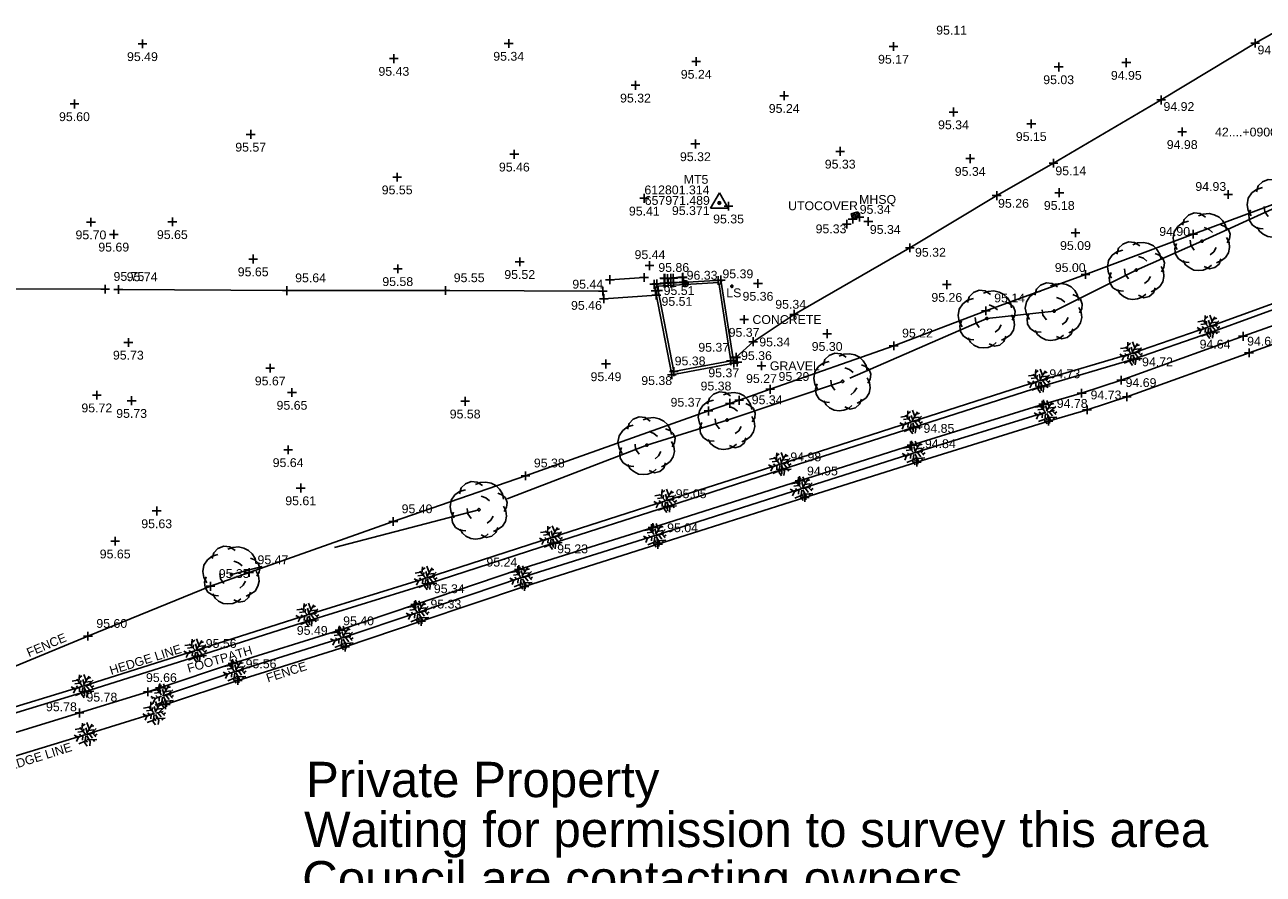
# Model space of a CAD drawing. Header units: metres. Extents: x 610185 to 614128, y 655663 to 660921.
# Tile 18 of 94: x 612742 to 612848, y 657914 to 657987. Entities that reach past the tile are written whole.
import ezdxf
from ezdxf.enums import TextEntityAlignment as Align

# ---------------------------------------------------------------- set-up
doc = ezdxf.new("R2010")
doc.units = ezdxf.units.M
doc.header["$MEASUREMENT"] = 0
doc.linetypes.add('DASHED', pattern=[19.05, 12.7, -6.35])
for name, color, linetype in [('3D_FENCE_ELEVATION', 7, 'Continuous'), ('3D_FENCE_LINE', 7, 'FENCELINE1'), ('3D_FENCE_SYMBOL', 7, 'Continuous'), ('3D_WALL_ELEVATION', 7, 'Continuous'), ('3D_WALL_LINE', 7, 'Continuous'), ('3D_WALL_SYMBOL', 7, 'Continuous'), ('CONTROL_ID', 1, 'Continuous'), ('CONTROL_SYMBOL', 1, 'Continuous'), ('CONTROL_XYZ', 1, 'Continuous'), ('DETAIL_DES', 250, 'Continuous'), ('FENCE_LINE', 7, 'FENCELINE1'), ('FENCE_SYMBOL', 7, 'Continuous'), ('FOOTPATH_ELEVATION', 15, 'Continuous'), ('FOOTPATH_LINE', 15, 'Continuous'), ('FOOTPATH_SYMBOL', 15, 'Continuous'), ('HEDGE_LINE', 93, 'Continuous'), ('HEDGE_SYMBOL', 93, 'Continuous'), ('HELP_POINT', 250, 'Continuous'), ('LAMP_STANDARD_CODE', 19, 'Continuous'), ('LAMP_STANDARD_SYMBOL', 19, 'Continuous'), ('MANHOLE_SQUARE_CODE', 151, 'Continuous'), ('MANHOLE_SQUARE_ELEVATION', 151, 'Continuous'), ('MANHOLE_SQUARE_SYMBOL', 151, 'Continuous'), ('METAL_SPOTHEIGHT_ELEVATION', 250, 'Continuous'), ('METAL_SPOTHEIGHT_SYMBOL', 250, 'Continuous'), ('STEP_ELEVATION', 251, 'Continuous'), ('STEP_LINE', 251, 'Continuous'), ('STEP_SYMBOL', 253, 'Continuous'), ('SURFACE_CHANGE_ELEVATION', 42, 'Continuous'), ('SURFACE_CHANGE_LINE', 42, 'Continuous'), ('SURFACE_CHANGE_SYMBOL', 42, 'Continuous'), ('TEXTS', 7, 'Continuous'), ('TOP_OF_WALL_ELEVATION', 211, 'Continuous'), ('TREELINE_LINE', 93, 'DASHED'), ('TREELINE_SYMBOL', 93, 'Continuous'), ('WALL_TOP_SYMBOL', 211, 'Continuous')]:
    doc.layers.add(name, color=color, linetype=linetype)
doc.styles.add('REGULAR', font='swissl.ttf')
doc.linetypes.add('FENCELINE1', pattern='A,6.35,-2.54,[133,ltypeshp.shx,S=2.54,R=0,X=-2.54,Y=0],-2.54,25.4', length=36.83)

# ---------------------------------------------------------------- blocks, each defined once
blk = doc.blocks.new('S061')
at = {"color": 0, "linetype": 'Continuous'}
for p, q in [((-0.5, 0), (0.5, 0)), ((0, -0.5), (0, 0.5))]:
    blk.add_line(p, q, dxfattribs=at)
blk = doc.blocks.new('092')
at = {"color": 0, "linetype": 'Continuous'}
for p, q in [((-0.23, 0.25), (-0.46, 0.21)), ((-0.13, 0.13), (-0.34, 0.1)), ((-0.2, -0.08), (-0.28, 0.01)), ((-0.04, 0.03), (-0.26, 0.29)), ((-0.17, 0.18), (-0.15, 0.48)), ((-0.16, 0.35), (-0.04, 0.44)), ((-0.1, 0.1), (-0.09, 0.24)), ((0.05, 0.08), (-0.01, 0.28)), ((0.03, 0.05), (0.26, 0.43)), ((0.14, 0.24), (0.04, 0.5)), ((0.06, 0), (0.37, 0.07)), ((0.1, 0.17), (0.33, 0.2)), ((0.14, 0.02), (0.28, -0.16)), ((0.2, 0.33), (0.34, 0.37)), ((0.2, 0.04), (0.43, 0.25)), ((0.28, 0.05), (0.42, -0.1)), ((0.37, -0.05), (0.47, 0.01)), ((-0.32, -0.12), (-0.5, -0.03)), ((-0.4, -0.08), (-0.46, -0.13)), ((-0.32, -0.12), (-0.4, -0.3)), ((-0.05, -0.02), (-0.32, -0.12)), ((-0.04, -0.29), (-0.31, -0.4)), ((-0.14, -0.06), (-0.15, -0.24)), ((-0.01, -0.06), (-0.05, -0.36)), ((-0.05, -0.36), (0.05, -0.5)), ((-0.03, -0.21), (0.06, -0.33)), ((0.04, -0.05), (0.18, -0.3)), ((0.09, -0.14), (0.08, -0.25)), ((0.14, -0.23), (0.46, -0.21)), ((0.18, -0.3), (0.16, -0.48)), ((0.31, -0.22), (0.36, -0.3))]:
    blk.add_line(p, q, dxfattribs=at)
blk = doc.blocks.new('072')
at = {"color": 0}
for p, q in [((-0.5, -0.5), (-0.5, 0.5)), ((-0.5, 0.5), (0.5, 0.5)), ((-0.5, 0.1), (-0.1, 0.5)), ((0.3, 0.5), (-0.5, -0.3)), ((-0.3, -0.5), (0.5, 0.3)), ((0.5, 0.5), (0.5, -0.5)), ((0.5, -0.5), (-0.5, -0.5)), ((0.5, -0.1), (0.1, -0.5))]:
    blk.add_line(p, q, dxfattribs=at)
blk = doc.blocks.new('046')
at = {"color": 0}
for p, q in [((-0.5, 0), (-0.48, 0.13)), ((-0.48, -0.13), (-0.5, 0)), ((-0.48, 0.13), (-0.43, 0.25)), ((-0.43, 0.25), (-0.35, 0.35)), ((-0.35, 0.35), (-0.25, 0.43)), ((-0.25, 0.43), (-0.13, 0.48)), ((-0.13, 0.48), (0, 0.5)), ((-0.08, 0), (0.06, 0.06)), ((-0.08, 0), (-0.07, 0.03)), ((-0.07, -0.03), (-0.08, 0)), ((0.08, 0), (-0.08, 0)), ((0.06, -0.06), (-0.08, 0)), ((-0.07, 0.03), (-0.06, 0.06)), ((0, 0.08), (-0.06, -0.06)), ((-0.06, 0.06), (-0.03, 0.07)), ((0, -0.08), (-0.06, 0.06)), ((-0.06, 0.06), (0.06, 0.06)), ((-0.06, -0.06), (-0.06, 0.06)), ((-0.06, 0.06), (0.08, 0)), ((0.08, 0), (-0.06, -0.06)), ((-0.03, 0.07), (0, 0.08)), ((0, 0.5), (0.13, 0.48)), ((0, 0.08), (0.03, 0.07)), ((0, -0.08), (0, 0.08)), ((0.06, -0.06), (0, 0.08)), ((0.06, 0.06), (0, -0.08)), ((0.03, 0.07), (0.06, 0.06)), ((0.06, 0.06), (0.07, 0.03)), ((0.06, 0.06), (0.06, -0.06)), ((0.07, 0.03), (0.08, 0)), ((0.08, 0), (0.07, -0.03)), ((0.13, 0.48), (0.25, 0.43)), ((0.25, 0.43), (0.35, 0.35)), ((0.35, 0.35), (0.43, 0.25)), ((0.43, 0.25), (0.48, 0.13)), ((0.48, 0.13), (0.5, 0)), ((0.5, 0), (0.48, -0.13)), ((-0.43, -0.25), (-0.48, -0.13)), ((-0.35, -0.35), (-0.43, -0.25)), ((-0.25, -0.43), (-0.35, -0.35)), ((-0.13, -0.48), (-0.25, -0.43)), ((0, -0.5), (-0.13, -0.48)), ((-0.06, -0.06), (-0.07, -0.03)), ((-0.03, -0.07), (-0.06, -0.06)), ((-0.06, -0.06), (0.06, -0.06)), ((0, -0.08), (-0.03, -0.07)), ((0.03, -0.07), (0, -0.08)), ((0.13, -0.48), (0, -0.5)), ((0.06, -0.06), (0.03, -0.07)), ((0.07, -0.03), (0.06, -0.06)), ((0.25, -0.43), (0.13, -0.48)), ((0.35, -0.35), (0.25, -0.43)), ((0.43, -0.25), (0.35, -0.35)), ((0.48, -0.13), (0.43, -0.25))]:
    blk.add_line(p, q, dxfattribs=at)
blk = doc.blocks.new('019')
at = {"color": 0, "linetype": 'Continuous'}
for p, q in [((-0.3, 0.37), (-0.23, 0.44)), ((-0.23, 0.44), (-0.13, 0.48)), ((-0.13, 0.48), (-0.03, 0.47)), ((-0.06, 0.43), (0.02, 0.46)), ((-0.03, 0.47), (0.06, 0.41)), ((0.02, 0.46), (0.12, 0.47)), ((0.12, 0.47), (0.21, 0.45)), ((0.21, 0.45), (0.29, 0.41)), ((-0.47, 0.16), (-0.41, 0.25)), ((-0.41, 0.25), (-0.33, 0.31)), ((-0.33, 0.27), (-0.3, 0.37)), ((-0.33, 0.31), (-0.23, 0.34)), ((0.04, 0.23), (0.12, 0.2)), ((0.29, 0.41), (0.35, 0.35)), ((0.32, 0.28), (0.39, 0.25)), ((0.35, 0.35), (0.4, 0.27)), ((0.39, 0.25), (0.45, 0.2)), ((0.4, 0.27), (0.42, 0.18)), ((-0.49, 0.05), (-0.47, 0.16)), ((-0.47, -0.05), (-0.49, 0.05)), ((-0.19, -0.07), (-0.2, 0.02)), ((0.12, 0.2), (0.18, 0.15)), ((0.42, 0.06), (0.46, -0.02)), ((0.47, 0.04), (0.43, -0.03)), ((0.45, 0.2), (0.48, 0.12)), ((0.48, 0.12), (0.47, 0.04)), ((-0.42, -0.14), (-0.47, -0.05)), ((-0.46, -0.13), (-0.43, -0.04)), ((-0.45, -0.22), (-0.46, -0.13)), ((-0.13, -0.15), (-0.19, -0.07)), ((0.2, -0.18), (0.14, -0.23)), ((0.24, -0.11), (0.2, -0.18)), ((0.45, -0.2), (0.4, -0.28)), ((0.47, -0.11), (0.45, -0.2)), ((0.46, -0.02), (0.47, -0.11)), ((-0.4, -0.3), (-0.45, -0.22)), ((-0.32, -0.35), (-0.4, -0.3)), ((-0.28, -0.4), (-0.32, -0.33)), ((-0.22, -0.36), (-0.32, -0.35)), ((-0.22, -0.45), (-0.28, -0.4)), ((0.16, -0.41), (0.1, -0.46)), ((0.29, -0.39), (0.22, -0.45)), ((0.33, -0.33), (0.25, -0.37)), ((0.32, -0.3), (0.29, -0.39)), ((0.4, -0.28), (0.33, -0.33)), ((-0.14, -0.49), (-0.22, -0.45)), ((-0.06, -0.5), (-0.14, -0.49)), ((0.02, -0.49), (-0.06, -0.5)), ((0.1, -0.46), (0.02, -0.49)), ((0.13, -0.47), (0.04, -0.43)), ((0.22, -0.45), (0.13, -0.47))]:
    blk.add_line(p, q, dxfattribs=at)
blk = doc.blocks.new('S028')
at = {"color": 0, "linetype": 'Continuous'}
for p, q in [((-0.5, 0), (-0.48, 0.13)), ((-0.48, -0.13), (-0.5, 0)), ((-0.48, 0.13), (-0.43, 0.25)), ((-0.43, 0.25), (-0.35, 0.35)), ((-0.35, 0.35), (-0.25, 0.43)), ((-0.25, 0.43), (-0.13, 0.48)), ((-0.13, 0.48), (0, 0.5)), ((0, 0.5), (0.13, 0.48)), ((0.13, 0.48), (0.25, 0.43)), ((0.25, 0.43), (0.35, 0.35)), ((0.35, 0.35), (0.43, 0.25)), ((0.43, 0.25), (0.48, 0.13)), ((0.48, 0.13), (0.5, 0)), ((0.5, 0), (0.48, -0.13)), ((-0.43, -0.25), (-0.48, -0.13)), ((-0.35, -0.35), (-0.43, -0.25)), ((-0.25, -0.43), (-0.35, -0.35)), ((-0.13, -0.48), (-0.25, -0.43)), ((0, -0.5), (-0.13, -0.48)), ((0.13, -0.48), (0, -0.5)), ((0.25, -0.43), (0.13, -0.48)), ((0.35, -0.35), (0.25, -0.43)), ((0.43, -0.25), (0.35, -0.35)), ((0.48, -0.13), (0.43, -0.25))]:
    blk.add_line(p, q, dxfattribs=at)
blk = doc.blocks.new('042')
at = {"color": 0, "linetype": 'Continuous'}
for p, q in [((-0.5, 0), (-0.48, 0.13)), ((-0.48, -0.13), (-0.5, 0)), ((-0.5, 0), (0.5, 0)), ((-0.48, 0.13), (-0.43, 0.25)), ((-0.43, 0.25), (-0.35, 0.35)), ((-0.35, 0.35), (-0.25, 0.43)), ((-0.25, 0.43), (-0.13, 0.48)), ((-0.13, 0.48), (0, 0.5)), ((0, 0.5), (0.13, 0.48)), ((0, -0.5), (0, 0.5)), ((0.13, 0.48), (0.25, 0.43)), ((0.25, 0.43), (0.35, 0.35)), ((0.35, 0.35), (0.43, 0.25)), ((0.43, 0.25), (0.48, 0.13)), ((0.48, 0.13), (0.5, 0)), ((0.5, 0), (0.48, -0.13)), ((-0.43, -0.25), (-0.48, -0.13)), ((-0.35, -0.35), (-0.43, -0.25)), ((-0.25, -0.43), (-0.35, -0.35)), ((-0.13, -0.48), (-0.25, -0.43)), ((0, -0.5), (-0.13, -0.48)), ((0.13, -0.48), (0, -0.5)), ((0.25, -0.43), (0.13, -0.48)), ((0.35, -0.35), (0.25, -0.43)), ((0.43, -0.25), (0.35, -0.35)), ((0.48, -0.13), (0.43, -0.25))]:
    blk.add_line(p, q, dxfattribs=at)
blk = doc.blocks.new('036')
at = {"color": 0, "linetype": 'Continuous'}
for p, q in [((-0.5, -0.29), (0, 0.58)), ((-0.08, 0), (0.06, 0.06)), ((-0.08, 0), (-0.07, 0.03)), ((-0.07, -0.03), (-0.08, 0)), ((0.08, 0), (-0.08, 0)), ((0.06, -0.06), (-0.08, 0)), ((-0.07, 0.03), (-0.06, 0.06)), ((0, 0.08), (-0.06, -0.06)), ((-0.06, 0.06), (-0.03, 0.07)), ((0, -0.08), (-0.06, 0.06)), ((-0.06, 0.06), (0.06, 0.06)), ((-0.06, -0.06), (-0.06, 0.06)), ((-0.06, 0.06), (0.08, 0)), ((0.08, 0), (-0.06, -0.06)), ((-0.03, 0.07), (0, 0.08)), ((0, 0.58), (0.5, -0.29)), ((0, 0.08), (0.03, 0.07)), ((0, -0.08), (0, 0.08)), ((0.06, -0.06), (0, 0.08)), ((0.06, 0.06), (0, -0.08)), ((0.03, 0.07), (0.06, 0.06)), ((0.06, 0.06), (0.07, 0.03)), ((0.06, 0.06), (0.06, -0.06)), ((0.07, 0.03), (0.08, 0)), ((0.08, 0), (0.07, -0.03)), ((0.5, -0.29), (-0.5, -0.29)), ((-0.06, -0.06), (-0.07, -0.03)), ((-0.03, -0.07), (-0.06, -0.06)), ((-0.06, -0.06), (0.06, -0.06)), ((0, -0.08), (-0.03, -0.07)), ((0.03, -0.07), (0, -0.08)), ((0.06, -0.06), (0.03, -0.07)), ((0.07, -0.03), (0.06, -0.06))]:
    blk.add_line(p, q, dxfattribs=at)

msp = doc.modelspace()

# ---------------------------------------------------------------- linework, layer by layer
at = {"layer": '3D_FENCE_LINE'}
for points in [[(612802.2, 657954.46, 95.38), (612805.63, 657955.66, 95.29), (612816.13, 657959.35, 95.22), (612823.96, 657962.33, 95.14), (612832.43, 657965.41, 95), (612841.57, 657968.84, 94.9), (612851.46, 657972.51, 94.76), (612860.3, 657975.8, 94.71), (612864.47, 657977.3, 94.56), (612864.59, 657977.46, 94.5), (612863.59, 657981.41, 94.53), (612862.76, 657984.49, 94.57), (612862.57, 657985.17, 94.57), (612860.96, 657986.64, 94.58), (612859.7, 657988.93, 94.74), (612857.27, 657996.06, 94.66), (612855.21, 658001.99, 94.69), (612852.88, 658011.19, 94.85), (612850.94, 658019.85, 94.89), (612850.33, 658023.33, 94.87), (612849.19, 658033.83, 95.02), (612849.08, 658034.9, 94.99), (612848.25, 658042.21, 95.02), (612848.03, 658043.17, 94.94)], [(612802.2, 657954.46, 95.38), (612800.38, 657953.82, 95.37), (612784.83, 657948.31, 95.38), (612773.59, 657944.42, 95.4), (612761.34, 657940.09, 95.47), (612758.05, 657938.92, 95.35), (612747.64, 657934.68, 95.6), (612734.6, 657929.3, 95.82), (612713.36, 657920.55, 95.82)]]:
    msp.add_polyline3d(points, dxfattribs=at)
at = {"layer": '3D_WALL_LINE'}
for points in [[(612795.77, 657964.58, 95.51), (612795.88, 657964.02, 95.51), (612797.27, 657956.9, 95.38), (612802.54, 657957.89, 95.37), (612801.44, 657964.94, 95.39), (612795.77, 657964.58, 95.51)], [(612796.03, 657964.41, 95.51), (612796.1, 657964.06, 95.51), (612797.44, 657957.16, 95.38), (612802.29, 657958.07, 95.37), (612801.25, 657964.72, 95.39), (612796.03, 657964.41, 95.51)], [(612798.26, 657964.74, 95.42), (612798.21, 657965.17, 95.41), (612796.63, 657965.09, 95.42), (612796.63, 657964.64, 95.43)]]:
    msp.add_polyline3d(points, dxfattribs=at)
at = {"layer": 'FENCE_LINE'}
for p, q in [((612794.91, 657965.15, 95.44), (612792, 657964.97, 95.49)), ((612829.29, 657952.95, 94.78), (612832.56, 657953.91, 94.73))]:
    msp.add_line(p, q, dxfattribs=at)
for points in [[(612832.56, 657953.91, 94.73), (612835.95, 657955.01, 94.69), (612846.33, 657958.75, 94.6), (612855.55, 657962.03, 94.45), (612863.72, 657965.02, 94.48)], [(612754.24, 657928.87, 95.67), (612760.38, 657930.93, 95.56), (612769.5, 657933.77, 95.4), (612775.95, 657935.95, 95.33), (612784.74, 657938.91, 95.24), (612796.09, 657942.49, 95.04), (612808.58, 657946.46, 94.95), (612818.1, 657949.48, 94.84), (612829.29, 657952.95, 94.78)]]:
    msp.add_polyline3d(points, dxfattribs=at)
at = {"layer": 'FOOTPATH_LINE'}
for p, q in [((612828.85, 657954.38, 94.78), (612832.1, 657955.33, 94.73)), ((612753.76, 657930.29, 95.67), (612752.73, 657929.96, 95.66))]:
    msp.add_line(p, q, dxfattribs=at)
for points in [[(612863.25, 657967.62, 94.46), (612856.08, 657965.07, 94.47), (612850.82, 657963.3, 94.48), (612843.07, 657960.49, 94.64), (612836.5, 657958.21, 94.72), (612828.65, 657955.89, 94.73), (612817.79, 657952.41, 94.85), (612806.63, 657948.83, 94.98), (612796.89, 657945.7, 95.05), (612787.19, 657942.58, 95.23), (612776.52, 657939.14, 95.34), (612766.46, 657936.01, 95.49), (612756.94, 657932.98, 95.56), (612747.35, 657929.96, 95.78), (612739.52, 657927.59, 95.9), (612730.21, 657924.61, 96.11), (612723.66, 657922.55, 96.38), (612718.74, 657921.16, 96.34), (612715.5, 657920.41, 96.41)], [(612832.1, 657955.33, 94.73), (612835.47, 657956.43, 94.69), (612845.82, 657960.16, 94.6), (612855.04, 657963.44, 94.45), (612863.2, 657966.43, 94.48)], [(612753.76, 657930.29, 95.67), (612759.92, 657932.36, 95.56), (612769.03, 657935.19, 95.4), (612775.47, 657937.37, 95.33), (612784.27, 657940.34, 95.24), (612795.64, 657943.92, 95.04), (612808.12, 657947.89, 94.95), (612817.65, 657950.91, 94.84), (612828.85, 657954.38, 94.78)], [(612734.07, 657924.24, 96.01), (612746.92, 657928.16, 95.78), (612752.73, 657929.96, 95.66)]]:
    msp.add_polyline3d(points, dxfattribs=at)
at = {"layer": 'HEDGE_LINE'}
for points in [[(612863.08, 657968.09, 94.46), (612855.92, 657965.54, 94.47), (612850.65, 657963.77, 94.48), (612842.91, 657960.96, 94.64), (612836.34, 657958.69, 94.72), (612828.5, 657956.37, 94.73), (612817.64, 657952.88, 94.85), (612806.48, 657949.3, 94.98), (612796.74, 657946.18, 95.05), (612787.03, 657943.06, 95.23), (612776.37, 657939.62, 95.34), (612766.31, 657936.49, 95.49), (612756.79, 657933.46, 95.56), (612747.21, 657930.44, 95.78), (612739.37, 657928.07, 95.9), (612730.06, 657925.08, 96.11), (612723.51, 657923.03, 96.38), (612718.61, 657921.65, 96.34), (612715.39, 657920.9, 96.41)], [(612753.98, 657929.63, 95.67), (612760.14, 657931.69, 95.56), (612769.25, 657934.53, 95.4), (612775.69, 657936.7, 95.33), (612784.49, 657939.67, 95.24), (612795.85, 657943.25, 95.04), (612808.33, 657947.22, 94.95), (612817.86, 657950.25, 94.84), (612829.06, 657953.71, 94.78)], [(612734.63, 657922.42, 96.01), (612747.47, 657926.34, 95.78), (612753.29, 657928.14, 95.66)]]:
    msp.add_polyline3d(points, dxfattribs=at)
at = {"layer": 'STEP_LINE'}
for p, q in [((612796.66, 657965.1, 95.55), (612796.66, 657964.64, 95.58)), ((612796.89, 657965.11, 95.71), (612796.91, 657964.65, 95.71)), ((612797.15, 657965.12, 95.87), (612797.17, 657964.67, 95.86))]:
    msp.add_line(p, q, dxfattribs=at)
msp.add_polyline3d([(612797.4, 657964.68, 96.01), (612797.37, 657965.1, 96.02), (612798.18, 657965.15, 96.02), (612798.24, 657964.74, 96.01)], dxfattribs=at)
at = {"layer": 'SURFACE_CHANGE_LINE'}
for points in [[(612846.48, 658050.07, 95.13), (612846.71, 658044, 95.1), (612846.98, 658035.08, 95.06), (612847.4, 658022.72, 95.02), (612847.76, 658011.57, 94.85), (612847.99, 658000.21, 94.75), (612853.26, 658003.1, 94.68), (612855.2, 657994.13, 94.67), (612856.13, 657990.28, 94.65), (612846.86, 657985.06, 94.81), (612838.87, 657980.24, 94.92), (612829.71, 657974.87, 95.14), (612824.88, 657972.11, 95.26), (612817.5, 657967.68, 95.32), (612807.66, 657962.02, 95.34), (612804.18, 657959.7, 95.34), (612802.73, 657958.38, 95.35), (612802.73, 657958.36, 95.35), (612802.83, 657957.96, 95.35), (612802.54, 657957.89, 95.37)], [(612722.62, 657972.14, 95.84), (612724.14, 657972.38, 95.82), (612726.43, 657964.06, 95.92), (612737.26, 657964.19, 95.83), (612749.1, 657964.16, 95.75)], [(612750.22, 657964.13, 95.74), (612764.54, 657964.04, 95.64), (612778.02, 657964.05, 95.55), (612791.41, 657963.99, 95.44), (612791.49, 657963.35, 95.46), (612795.96, 657963.65, 95.51)]]:
    msp.add_polyline3d(points, dxfattribs=at)
at = {"layer": 'TREELINE_LINE'}
msp.add_polyline3d([(612859.49, 657974.48, 106.11), (612853.62, 657972.25, 102.24), (612848.62, 657971.09, 101.98), (612842.33, 657968.24, 105.02), (612836.75, 657965.79, 103.84), (612829.76, 657962.3, 104.57), (612824.05, 657961.67, 106.07), (612811.78, 657956.33, 106.64), (612801.96, 657953.04, 100.47), (612795.14, 657950.91, 100.48), (612780.87, 657945.43, 98.19), (612759.84, 657939.92, 105.81)], dxfattribs=at)

# ---------------------------------------------------------------- block references
at = {"layer": '3D_FENCE_SYMBOL', "xscale": 0.75, "yscale": 0.75, "zscale": 0.75}
for p in [(612841.57, 657968.84, 94.9), (612832.43, 657965.41, 95), (612823.96, 657962.33, 95.14), (612816.13, 657959.35, 95.22), (612805.63, 657955.66, 95.29), (612802.99, 657954.72, 95.34), (612800.38, 657953.82, 95.37), (612802.2, 657954.46, 95.38), (612784.83, 657948.31, 95.38), (612773.59, 657944.42, 95.4), (612761.34, 657940.09, 95.47), (612758.05, 657938.92, 95.35), (612747.64, 657934.68, 95.6)]:
    msp.add_blockref('S061', p, dxfattribs=at)
at = {"layer": '3D_WALL_SYMBOL', "xscale": 0.75, "yscale": 0.75, "zscale": 0.75}
for p in [(612796.63, 657965.09, 95.42), (612798.21, 657965.17, 95.41), (612795.77, 657964.58, 95.51), (612795.88, 657964.02, 95.51), (612795.99, 657964.62, 95.51), (612796.1, 657964.06, 95.51), (612796.63, 657964.68, 95.43), (612798.26, 657964.75, 95.42), (612801.22, 657964.9, 95.39), (612801.44, 657964.94, 95.39), (612802.29, 657958.07, 95.37), (612802.54, 657957.89, 95.37), (612797.27, 657956.9, 95.38), (612797.44, 657957.16, 95.38)]:
    msp.add_blockref('S061', p, dxfattribs=at)
at = {"layer": 'CONTROL_SYMBOL', "xscale": 1.5, "yscale": 1.5, "zscale": 1.5}
msp.add_blockref('036', (612801.31, 657971.49, 95.37), dxfattribs=at)
at = {"layer": 'FENCE_SYMBOL', "xscale": 0.75, "yscale": 0.75, "zscale": 0.75}
for p in [(612794.91, 657965.15, 95.44), (612792, 657964.97, 95.49), (612846.33, 657958.75, 94.6), (612835.95, 657955.01, 94.69), (612832.56, 657953.91, 94.73), (612829.29, 657952.95, 94.78), (612818.1, 657949.48, 94.84), (612808.58, 657946.46, 94.95), (612796.09, 657942.49, 95.04), (612784.74, 657938.91, 95.24), (612775.95, 657935.95, 95.33), (612769.5, 657933.77, 95.4), (612760.38, 657930.93, 95.56), (612754.24, 657928.87, 95.67)]:
    msp.add_blockref('S061', p, dxfattribs=at)
at = {"layer": 'FOOTPATH_SYMBOL', "xscale": 0.75, "yscale": 0.75, "zscale": 0.75}
for p in [(612843.07, 657960.49, 94.64), (612845.82, 657960.16, 94.6), (612836.5, 657958.21, 94.72), (612828.65, 657955.89, 94.73), (612835.47, 657956.43, 94.69), (612832.1, 657955.33, 94.73), (612828.85, 657954.38, 94.78), (612817.79, 657952.41, 94.85), (612817.65, 657950.91, 94.84), (612806.63, 657948.83, 94.98), (612808.12, 657947.89, 94.95), (612796.89, 657945.7, 95.05), (612795.64, 657943.92, 95.04), (612787.19, 657942.58, 95.23), (612784.27, 657940.34, 95.24), (612776.52, 657939.14, 95.34), (612775.47, 657937.37, 95.33), (612766.46, 657936.01, 95.49), (612769.03, 657935.19, 95.4), (612756.94, 657932.98, 95.56), (612759.92, 657932.36, 95.56), (612753.76, 657930.29, 95.67), (612747.35, 657929.96, 95.78), (612752.73, 657929.96, 95.66), (612746.92, 657928.16, 95.78)]:
    msp.add_blockref('S061', p, dxfattribs=at)
at = {"layer": 'HEDGE_SYMBOL', "xscale": 2, "yscale": 2, "zscale": 2}
for p in [(612842.91, 657960.96, 94.64), (612836.34, 657958.69, 94.72), (612828.5, 657956.37, 94.73), (612817.64, 657952.88, 94.85), (612829.06, 657953.71, 94.78), (612817.86, 657950.25, 94.84), (612806.48, 657949.3, 94.98), (612808.33, 657947.22, 94.95), (612796.74, 657946.18, 95.05), (612787.03, 657943.06, 95.23), (612795.85, 657943.25, 95.04), (612776.37, 657939.62, 95.34), (612784.49, 657939.67, 95.24), (612766.31, 657936.49, 95.49), (612775.69, 657936.7, 95.33), (612769.25, 657934.53, 95.4), (612756.79, 657933.46, 95.56), (612760.14, 657931.69, 95.56), (612747.21, 657930.44, 95.78), (612753.98, 657929.63, 95.67), (612753.29, 657928.14, 95.66), (612747.47, 657926.34, 95.78)]:
    msp.add_blockref('092', p, dxfattribs=at)
at = {"layer": 'HELP_POINT', "xscale": 0.75, "yscale": 0.75, "zscale": 0.75}
for p in [(612813.21, 657970.28, 95.34), (612812.64, 657970.11, 95.34)]:
    msp.add_blockref('S061', p, dxfattribs=at)
at = {"layer": 'LAMP_STANDARD_SYMBOL', "xscale": 0.2, "yscale": 0.2, "zscale": 0.2}
msp.add_blockref('046', (612802.37, 657964.41, 102.52), dxfattribs=at)
at = {"layer": 'MANHOLE_SQUARE_SYMBOL', "xscale": 0.47, "yscale": 0.6, "zscale": 0.47, "rotation": 106.1}
msp.add_blockref('072', (612812.86, 657970.42, 95.34), dxfattribs=at)
at = {"layer": 'METAL_SPOTHEIGHT_SYMBOL', "xscale": 0.75, "yscale": 0.75, "zscale": 0.75}
for p in [(612783.4, 657985.03, 95.34), (612752.27, 657985, 95.49), (612816.11, 657984.78, 95.17), (612773.64, 657983.75, 95.43), (612799.34, 657983.5, 95.24), (612830.15, 657983.04, 95.03), (612835.9, 657983.41, 94.95), (612794.18, 657981.48, 95.32), (612746.49, 657979.9, 95.6), (612806.82, 657980.6, 95.24), (612821.21, 657979.21, 95.34), (612827.82, 657978.21, 95.15), (612761.47, 657977.31, 95.57), (612840.65, 657977.53, 94.98), (612783.88, 657975.62, 95.46), (612799.27, 657976.5, 95.32), (612811.58, 657975.87, 95.33), (612822.63, 657975.25, 95.34), (612773.92, 657973.68, 95.55), (612794.93, 657971.88, 95.41), (612830.2, 657972.36, 95.18), (612844.56, 657972.2, 94.93), (612802.09, 657971.21, 95.35), (612747.89, 657969.86, 95.7), (612754.81, 657969.88, 95.65), (612812.15, 657969.68, 95.33), (612813.97, 657969.91, 95.34), (612749.83, 657968.82, 95.69), (612831.58, 657968.95, 95.09), (612761.68, 657966.72, 95.65), (612784.34, 657966.49, 95.52), (612795.37, 657966.16, 95.44), (612773.97, 657965.89, 95.58), (612804.59, 657964.64, 95.36), (612820.64, 657964.55, 95.26), (612803.41, 657961.58, 95.37), (612810.47, 657960.38, 95.3), (612751.07, 657959.64, 95.73), (612791.67, 657957.81, 95.49), (612804.89, 657957.65, 95.27), (612763.13, 657957.45, 95.67), (612748.39, 657955.16, 95.72), (612751.35, 657954.69, 95.73), (612764.98, 657955.38, 95.65), (612779.7, 657954.64, 95.58), (612764.65, 657950.51, 95.64), (612765.72, 657947.27, 95.61), (612753.48, 657945.32, 95.63), (612749.95, 657942.75, 95.65)]:
    msp.add_blockref('S061', p, dxfattribs=at)
at = {"layer": 'STEP_SYMBOL', "xscale": 0.75, "yscale": 0.75, "zscale": 0.75}
for p in [(612796.66, 657965.08, 95.55), (612796.89, 657965.06, 95.71), (612797.17, 657965.1, 95.87), (612797.37, 657965.1, 96.02), (612798.18, 657965.15, 96.02), (612796.66, 657964.67, 95.57), (612796.95, 657964.7, 95.71), (612797.17, 657964.69, 95.86), (612797.4, 657964.72, 96.01), (612798.24, 657964.75, 96.01)]:
    msp.add_blockref('S061', p, dxfattribs=at)
at = {"layer": 'SURFACE_CHANGE_SYMBOL', "xscale": 0.75, "yscale": 0.75, "zscale": 0.75}
for p in [(612846.86, 657985.06, 94.81), (612838.87, 657980.24, 94.92), (612829.71, 657974.87, 95.14), (612824.88, 657972.11, 95.26), (612817.5, 657967.68, 95.32), (612749.1, 657964.16, 95.75), (612750.22, 657964.13, 95.74), (612764.54, 657964.04, 95.64), (612778.02, 657964.05, 95.55), (612791.41, 657963.99, 95.44), (612791.49, 657963.35, 95.46), (612795.95, 657963.65, 95.51), (612807.66, 657962.02, 95.34), (612804.18, 657959.7, 95.34), (612802.55, 657957.89, 95.36), (612802.73, 657958.36, 95.35), (612802.73, 657958.38, 95.35), (612802.83, 657957.96, 95.35)]:
    msp.add_blockref('S061', p, dxfattribs=at)
at = {"layer": 'TREELINE_SYMBOL'}
for name, p, xscale, yscale, zscale in [('019', (612848.62, 657971.09, 101.98), 5, 5, 5), ('019', (612842.33, 657968.24, 105.02), 5, 5, 5), ('019', (612836.75, 657965.79, 103.84), 5, 5, 5), ('S028', (612842.33, 657968.24, 105.02), 0.2, 0.2, 0.2), ('S028', (612836.75, 657965.79, 103.84), 0.2, 0.2, 0.2), ('019', (612829.76, 657962.3, 104.57), 5, 5, 5), ('019', (612824.05, 657961.67, 106.07), 5, 5, 5), ('S028', (612829.76, 657962.3, 104.57), 0.2, 0.2, 0.2), ('S028', (612824.05, 657961.67, 106.07), 0.2, 0.2, 0.2), ('019', (612811.78, 657956.33, 106.64), 5, 5, 5), ('S028', (612811.78, 657956.33, 106.64), 0.2, 0.2, 0.2), ('019', (612801.96, 657953.04, 100.47), 5, 5, 5), ('019', (612795.14, 657950.91, 100.48), 5, 5, 5), ('S028', (612801.96, 657953.04, 100.47), 0.2, 0.2, 0.2), ('S028', (612795.14, 657950.91, 100.48), 0.2, 0.2, 0.2), ('019', (612780.87, 657945.43, 98.19), 5, 5, 5), ('S028', (612780.87, 657945.43, 98.19), 0.2, 0.2, 0.2), ('019', (612759.84, 657939.92, 105.81), 5, 5, 5), ('S028', (612759.84, 657939.92, 105.81), 0.2, 0.2, 0.2)]:
    msp.add_blockref(name, p, dxfattribs=dict(at, xscale=xscale, yscale=yscale, zscale=zscale))
at = {"layer": 'WALL_TOP_SYMBOL', "xscale": 0.5, "yscale": 0.5, "zscale": 0.5}
msp.add_blockref('042', (612798.42, 657964.63, 96.33), dxfattribs=at)

# ---------------------------------------------------------------- texts
at = {"layer": '3D_FENCE_ELEVATION', "style": 'REGULAR'}
for s, p in [('94.90', (612838.7, 657968.69, 94.9)), ('95.00', (612829.82, 657965.62, 95)), ('95.14', (612824.67, 657963.04, 95.14)), ('95.22', (612816.84, 657960.06, 95.22)), ('95.29', (612806.34, 657956.37, 95.29)), ('95.38', (612799.71, 657955.56, 95.38)), ('95.37', (612797.16, 657954.18, 95.37)), ('95.34', (612804.06, 657954.39, 95.34)), ('95.38', (612785.54, 657949.02, 95.38)), ('95.40', (612774.3, 657945.13, 95.4)), ('95.47', (612762.05, 657940.8, 95.47)), ('95.35', (612758.76, 657939.63, 95.35)), ('95.60', (612748.35, 657935.39, 95.6))]:
    msp.add_text(s, height=0.75, dxfattribs=at).set_placement(p)
at = {"layer": '3D_WALL_ELEVATION', "style": 'REGULAR'}
for s, p in [('95.39', (612801.57, 657965.09, 95.39)), ('95.51', (612796.57, 657963.67, 95.51)), ('95.37', (612799.52, 657958.85, 95.37)), ('95.38', (612797.51, 657957.69, 95.38)), ('95.37', (612800.37, 657956.68, 95.37)), ('95.38', (612794.67, 657956.02, 95.38))]:
    msp.add_text(s, height=0.75, dxfattribs=at).set_placement(p)
at = {"layer": 'CONTROL_ID', "style": 'REGULAR'}
msp.add_text('MT5', height=0.75, dxfattribs=at).set_placement((612798.28, 657973.49, 95.37), align=Align.MIDDLE_LEFT)
at = {"layer": 'CONTROL_XYZ', "style": 'REGULAR'}
msp.add_text('612801.314', height=0.75, dxfattribs=at).set_placement((612800.47, 657972.22, 95.37), align=Align.RIGHT)
msp.add_text('657971.489', height=0.75, dxfattribs=at).set_placement((612800.5, 657971.7, 95.37), align=Align.MIDDLE_RIGHT)
msp.add_text('95.371', height=0.75, dxfattribs=at).set_placement((612800.48, 657971.21, 95.37), align=Align.TOP_RIGHT)
at = {"layer": 'DETAIL_DES', "style": 'REGULAR'}
for s, p in [('42....+0900_ENdiametercon', (612843.44, 657977.51, 92.91)), ('UTOCOVER', (612807.15, 657971.25, 95.33)), ('CONCRETE', (612804.12, 657961.58, 95.37)), ('GRAVEL', (612805.6, 657957.65, 95.27))]:
    msp.add_text(s, height=0.75, dxfattribs=at).set_placement(p, align=Align.MIDDLE_LEFT)
for s, p in [('Private Property', (612766.17, 657921.01, 96.92)), ('Waiting for permission to survey this area', (612766.01, 657916.77, 96.92)), ('Council are contacting owners', (612765.85, 657912.58, 96.92))]:
    msp.add_text(s, height=3, dxfattribs=at).set_placement(p)
at = {"layer": 'FOOTPATH_ELEVATION', "style": 'REGULAR'}
for s, p in [('94.60', (612846.17, 657959.37, 94.6)), ('94.64', (612842.13, 657959.12, 94.64)), ('94.72', (612837.24, 657957.61, 94.72)), ('94.73', (612829.36, 657956.6, 94.73)), ('94.69', (612835.84, 657955.85, 94.69)), ('94.73', (612832.86, 657954.8, 94.73)), ('94.78', (612829.99, 657954.08, 94.78)), ('94.85', (612818.66, 657951.96, 94.85)), ('94.84', (612818.78, 657950.66, 94.84)), ('94.98', (612807.34, 657949.54, 94.98)), ('94.95', (612808.76, 657948.34, 94.95)), ('95.05', (612797.6, 657946.41, 95.05)), ('95.04', (612796.87, 657943.52, 95.04)), ('95.23', (612787.52, 657941.73, 95.23)), ('95.24', (612781.51, 657940.6, 95.24)), ('95.34', (612777.04, 657938.34, 95.34)), ('95.33', (612776.75, 657937.04, 95.33)), ('95.40', (612769.33, 657935.61, 95.4)), ('95.49', (612765.39, 657934.8, 95.49)), ('95.56', (612757.65, 657933.69, 95.56)), ('95.56', (612761.04, 657931.96, 95.56)), ('95.66', (612752.57, 657930.79, 95.66)), ('95.78', (612747.51, 657929.13, 95.78)), ('95.78', (612744.07, 657928.31, 95.78))]:
    msp.add_text(s, height=0.75, dxfattribs=at).set_placement(p)
at = {"layer": 'LAMP_STANDARD_CODE', "style": 'REGULAR'}
msp.add_text('LS', height=0.75, dxfattribs=at).set_placement((612802.54, 657963.48, 102.52), align=Align.CENTER)
at = {"layer": 'MANHOLE_SQUARE_CODE', "style": 'REGULAR'}
msp.add_text('MHSQ', height=0.75, dxfattribs=at).set_placement((612813.19, 657971.41, 95.34))
at = {"layer": 'MANHOLE_SQUARE_ELEVATION', "style": 'REGULAR'}
msp.add_text('95.34', height=0.75, dxfattribs=at).set_placement((612813.24, 657970.94, 95.34), align=Align.MIDDLE_LEFT)
at = {"layer": 'METAL_SPOTHEIGHT_ELEVATION', "style": 'REGULAR'}
for s, p in [('95.11', (612821.05, 657986.54, 95.11)), ('95.34', (612783.4, 657984.32, 95.34)), ('95.49', (612752.27, 657984.29, 95.49)), ('95.17', (612816.11, 657984.07, 95.17)), ('95.43', (612773.64, 657983.04, 95.43)), ('95.24', (612799.34, 657982.79, 95.24)), ('95.03', (612830.15, 657982.33, 95.03)), ('94.95', (612835.9, 657982.7, 94.95)), ('95.32', (612794.18, 657980.77, 95.32)), ('95.60', (612746.49, 657979.19, 95.6)), ('95.24', (612806.82, 657979.89, 95.24)), ('95.34', (612821.21, 657978.5, 95.34)), ('95.15', (612827.82, 657977.5, 95.15)), ('95.57', (612761.47, 657976.6, 95.57)), ('94.98', (612840.65, 657976.82, 94.98)), ('95.46', (612783.88, 657974.91, 95.46)), ('95.32', (612799.27, 657975.79, 95.32)), ('95.33', (612811.58, 657975.16, 95.33)), ('95.34', (612822.63, 657974.54, 95.34)), ('95.55', (612773.92, 657972.97, 95.55)), ('94.93', (612843.08, 657973.26, 94.93)), ('95.41', (612794.93, 657971.17, 95.41)), ('95.18', (612830.2, 657971.65, 95.18)), ('95.35', (612802.09, 657970.5, 95.35)), ('95.33', (612810.8, 657969.66, 95.33)), ('95.34', (612815.41, 657969.61, 95.34)), ('95.70', (612747.89, 657969.15, 95.7)), ('95.65', (612754.81, 657969.17, 95.65)), ('95.69', (612749.83, 657968.11, 95.69)), ('95.09', (612831.58, 657968.24, 95.09)), ('95.44', (612795.41, 657967.47, 95.44)), ('95.65', (612761.68, 657966.01, 95.65)), ('95.52', (612784.34, 657965.78, 95.52)), ('95.58', (612773.97, 657965.18, 95.58)), ('95.36', (612804.59, 657963.93, 95.36)), ('95.26', (612820.64, 657963.84, 95.26)), ('95.37', (612803.41, 657960.87, 95.37)), ('95.30', (612810.47, 657959.67, 95.3)), ('95.73', (612751.07, 657958.93, 95.73)), ('95.49', (612791.67, 657957.1, 95.49)), ('95.67', (612763.13, 657956.74, 95.67)), ('95.27', (612804.89, 657956.94, 95.27)), ('95.72', (612748.39, 657954.45, 95.72)), ('95.73', (612751.35, 657953.98, 95.73)), ('95.65', (612764.98, 657954.67, 95.65)), ('95.58', (612779.7, 657953.93, 95.58)), ('95.64', (612764.65, 657949.8, 95.64)), ('95.61', (612765.72, 657946.56, 95.61)), ('95.63', (612753.48, 657944.61, 95.63)), ('95.65', (612749.95, 657942.04, 95.65))]:
    msp.add_text(s, height=0.75, dxfattribs=at).set_placement(p, align=Align.TOP_CENTER)
at = {"layer": 'STEP_ELEVATION', "style": 'REGULAR'}
msp.add_text('95.86', height=0.75, dxfattribs=at).set_placement((612796.12, 657965.63, 95.86))
at = {"layer": 'SURFACE_CHANGE_ELEVATION', "style": 'REGULAR'}
for s, p in [('94.81', (612847.05, 657984.11, 94.81)), ('94.92', (612839.06, 657979.3, 94.92)), ('95.14', (612829.87, 657973.84, 95.14)), ('95.26', (612825, 657971.08, 95.26)), ('95.32', (612817.94, 657966.92, 95.32)), ('95.75', (612749.81, 657964.87, 95.75)), ('95.74', (612750.93, 657964.84, 95.74)), ('95.64', (612765.25, 657964.75, 95.64)), ('95.55', (612778.73, 657964.76, 95.55)), ('95.44', (612788.81, 657964.21, 95.44)), ('95.51', (612796.39, 657962.75, 95.51)), ('95.46', (612788.7, 657962.41, 95.46)), ('95.34', (612806.06, 657962.5, 95.34)), ('95.34', (612804.7, 657959.3, 95.34)), ('95.36', (612803.15, 657958.14, 95.36))]:
    msp.add_text(s, height=0.75, dxfattribs=at).set_placement(p)
at = {"layer": 'TEXTS', "style": 'REGULAR'}
for s, rotation, p in [('FENCE', 22.9643, (612742.62, 657932.9, 94.62)), ('HEDGE LINE', 17.4055, (612749.61, 657931.39, 94.62)), ('FOOTPATH', 16.3173, (612756.2, 657931.57, 94.62)), ('FENCE', 17.6902, (612762.93, 657930.75, 94.62)), ('HEDGE LINE', 17.4055, (612740.29, 657923.05, 94.62))]:
    msp.add_text(s, height=0.75, rotation=rotation, dxfattribs=at).set_placement(p)
at = {"layer": 'TOP_OF_WALL_ELEVATION', "style": 'REGULAR'}
msp.add_text('96.33', height=0.75, dxfattribs=at).set_placement((612799.84, 657964.97, 96.33), align=Align.CENTER)

doc.saveas('drawing.dxf')
